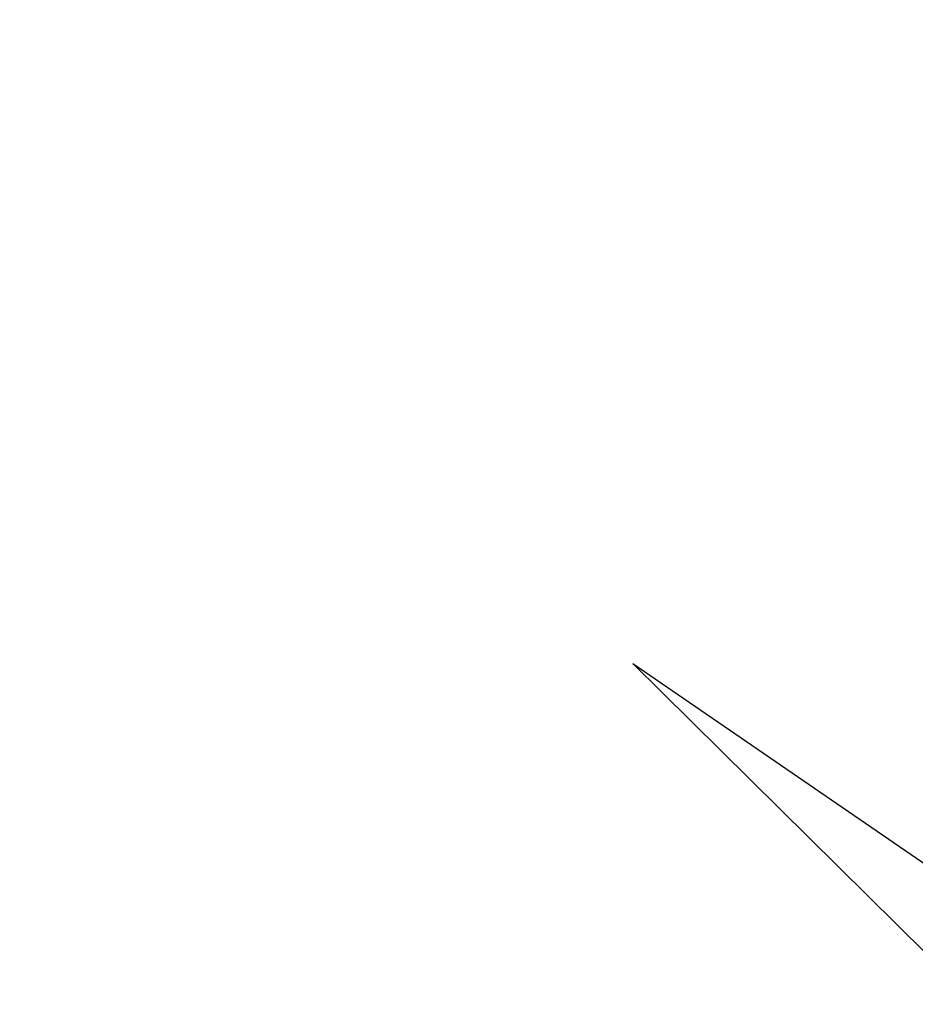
# Model space of a CAD drawing. Header units: millimetres. Extents: x -243 to 243, y -257 to 243.
# Tile 7 of 256: x -193.14 to -191.8, y -148.42 to -146.94. Entities that reach past the tile are written whole.
import ezdxf

# ---------------------------------------------------------------- set-up
doc = ezdxf.new("R2010")
doc.units = ezdxf.units.MM
doc.header["$MEASUREMENT"] = 0
doc.layers.add('OPERAK', color=7, linetype='Continuous', true_color=0x000000)

msp = doc.modelspace()

# ---------------------------------------------------------------- meshes
at = {"layer": 'OPERAK'}
mesh = msp.add_polyface(dxfattribs=at)
corners = [(-186.1016, -149.5266, 899.8325), (-187.1025, -147.3886, 892.7757), (-183.3429, -150.4781, 891.1834), (-182.3152, -152.5523, 898.2875), (-185.1052, -151.7039, 906.8823), (-181.2921, -154.6708, 905.3871), (-188.6764, -148.7261, 908.3944), (-189.6406, -146.4892, 901.3948), (-187.7168, -150.9974, 915.3835), (-184.1135, -153.9205, 913.9238), (-182.2341, -154.1385, 625.2235), (-188.1614, -148.203, 623.2747), (-187.0259, -149.4662, 623.2209), (-185.8801, -150.7197, 623.168), (-184.7241, -151.9633, 623.1156), (-193.1446, -145.5213, 914.6757), (-191.5378, -149.71, 926.6616), (-186.7623, -153.3032, 922.3611), (-186.287, -154.469, 925.8453), (-192.2244, -147.9057, 921.5306), (-190.8543, -151.5286, 931.7849), (-185.813, -155.6435, 929.3262), (-190.6271, -152.1383, 933.4916), (-191.0819, -150.9207, 930.0777), (-191.3097, -150.3145, 928.37), (-191.7663, -149.1071, 924.9523), (-191.9952, -148.5057, 923.242), (-187.0612, -152.3519, 964.3441), (-186.7016, -153.7049, 967.7034), (-184.3748, -153.0687, 967.3263), (-184.7279, -151.7444, 963.9794), (-185.0802, -150.4513, 960.624), (-182.0419, -152.0885, 963.1974), (-182.3957, -150.8272, 959.8565), (-187.4203, -151.0304, 960.9765), (-189.2306, -152.3564, 960.935), (-188.8586, -153.7009, 964.3117), (-185.4322, -149.1859, 957.2603), (-182.7489, -149.5928, 956.5063), (-187.7791, -149.7367, 957.6013), (-189.6026, -151.0397, 957.5509), (-190.2595, -151.9088, 957.3859), (-189.8793, -153.2344, 960.7733), (-188.138, -148.4671, 954.2189), (-185.784, -147.9444, 953.8885), (-189.9747, -149.747, 954.1603), (-190.64, -150.6072, 953.9923), (-181.5188, -155.2863, 619.3094), (-186.1822, -150.3048, 619.4795), (-185.9005, -149.0865, 616.5482), (-181.2733, -154.1172, 616.3916), (-183.5582, -153.1972, 623.0638), (-187.0259, -149.4662, 623.2209), (-188.1614, -148.203, 623.2747), (-184.7241, -151.9633, 623.1156), (-185.8801, -150.7197, 623.168)]
mesh.append_faces([[corners[k] for k in face] for face in [(0, 1, 2, 3), (4, 0, 3, 5), (6, 7, 0, 4), (8, 6, 4, 9), (10, 11, 12, 12), (10, 12, 13, 13), (10, 13, 14, 14), (15, 6, 8, 8), (16, 17, 18, 18), (17, 19, 8, 8), (20, 21, 22, 22), (23, 21, 20, 20), (16, 18, 24, 24), (23, 24, 18, 18), (25, 26, 17, 17), (27, 28, 29, 30), (31, 30, 32, 33), (34, 27, 30, 31), (35, 36, 27, 34), (37, 31, 33, 38), (39, 34, 31, 37), (40, 35, 34, 39), (41, 42, 35, 40), (43, 39, 37, 44), (45, 40, 39, 43), (46, 41, 40, 45), (47, 48, 49, 50), (47, 51, 48, 48), (48, 52, 53, 53), (48, 54, 55, 55), (55, 52, 48, 48), (51, 54, 48, 48)]])

doc.saveas('drawing.dxf')
